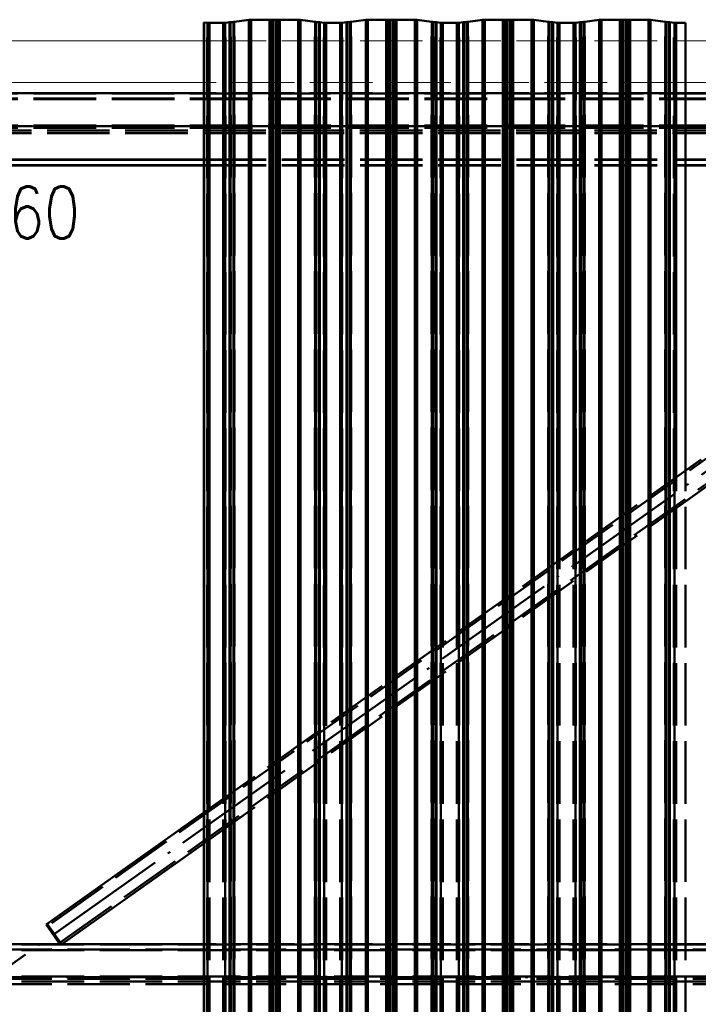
# Paper-space layout 'Layout1' of a CAD drawing. Extents: x -2 to 1033, y -36 to 596.
# Tile 91 of 126: x 532 to 565, y 473 to 520. Entities that reach past the tile are written whole.
import ezdxf

# ---------------------------------------------------------------- set-up
doc = ezdxf.new("R2010")
doc.units = 0
for name, pattern in [('ACAD_ISO02W100', [15, 12, -3]), ('ACAD_ISO04W100', [30.5, 24, -3, 0.5, -3]), ('HP_01_CER_B', [8, 5, -1, 1, -1])]:
    doc.linetypes.add(name, pattern=pattern)
for name, color, linetype, lineweight in [('SS_OSY_025', 7, 'HP_01_CER_B', 25), ('SS_PODKLADY_PANELY', 9, 'CONTINUOUS', 13), ('SS_POPIS_PROFILU', 13, 'CONTINUOUS', 25), ('SS_VAZNICE', 123, 'CONTINUOUS', 50), ('SS_ZTUŽENÍ STŘECHA', 211, 'CONTINUOUS', 50)]:
    doc.layers.add(name, color=color, linetype=linetype, lineweight=lineweight)
doc.layers.add('SS_PLECHY', color=7, linetype='CONTINUOUS', lineweight=50, true_color=0xb47846)
doc.styles.add('romans.shx', font='romans.shx', dxfattribs={"height": 5})

psp = doc.layouts.get("Layout1")

# ---------------------------------------------------------------- linework, layer by layer
at = {"layer": 'SS_OSY_025', "linetype": 'ACAD_ISO04W100', "ltscale": 0.25}
psp.add_line((346.5181, 514.9378), (606.5483, 514.9378), dxfattribs=at)
at = {"layer": 'SS_PLECHY', "color": 5, "linetype": 'Continuous', "ltscale": 0.25}
for p, q in [((543.287, 520.0449), (542.5803, 519.9446)), ((543.287, 520.0449), (543.287, 430.0889)), ((544.2735, 520.0504), (543.3955, 520.0504)), ((543.3955, 520.0504), (543.3955, 430.0943)), ((544.2735, 520.0504), (544.2735, 430.0943)), ((544.4583, 520.041), (544.3475, 520.0482)), ((544.3475, 520.0482), (544.3475, 430.0922)), ((544.4583, 520.041), (544.4583, 430.085)), ((544.6944, 520.0482), (544.5836, 520.041)), ((544.5836, 520.041), (544.5836, 430.085)), ((544.6944, 520.0482), (544.6944, 430.0922)), ((545.6464, 520.0504), (544.7685, 520.0504)), ((544.7685, 520.0504), (544.7685, 430.0943)), ((545.6464, 520.0504), (545.6464, 430.0943)), ((546.4616, 519.9446), (545.7549, 520.0449)), ((545.7549, 520.0449), (545.7549, 430.0889)), ((548.885, 520.0449), (548.1783, 519.9446)), ((548.885, 520.0449), (548.885, 430.0889)), ((549.8715, 520.0504), (548.9935, 520.0504)), ((548.9935, 520.0504), (548.9935, 430.0943)), ((549.8715, 520.0504), (549.8715, 430.0943)), ((550.0563, 520.041), (549.9455, 520.0482)), ((549.9455, 520.0482), (549.9455, 430.0922)), ((550.0563, 520.041), (550.0563, 430.085)), ((550.2924, 520.0482), (550.1816, 520.041)), ((550.1816, 520.041), (550.1816, 430.085)), ((550.2924, 520.0482), (550.2924, 430.0922)), ((551.2444, 520.0504), (550.3665, 520.0504)), ((550.3665, 520.0504), (550.3665, 430.0943)), ((551.2444, 520.0504), (551.2444, 430.0943)), ((552.0596, 519.9446), (551.3529, 520.0449)), ((551.3529, 520.0449), (551.3529, 430.0889)), ((554.483, 520.0449), (553.7763, 519.9446)), ((554.483, 520.0449), (554.483, 430.0889)), ((555.4695, 520.0504), (554.5915, 520.0504)), ((554.5915, 520.0504), (554.5915, 430.0943)), ((555.4695, 520.0504), (555.4695, 430.0943)), ((555.6543, 520.041), (555.5435, 520.0482)), ((555.5435, 520.0482), (555.5435, 430.0922)), ((555.6543, 520.041), (555.6543, 430.085)), ((555.8904, 520.0482), (555.7796, 520.041)), ((555.7796, 520.041), (555.7796, 430.085)), ((555.8904, 520.0482), (555.8904, 430.0922)), ((556.8424, 520.0504), (555.9645, 520.0504)), ((555.9645, 520.0504), (555.9645, 430.0943)), ((556.8424, 520.0504), (556.8424, 430.0943)), ((557.6576, 519.9446), (556.9509, 520.0449)), ((556.9509, 520.0449), (556.9509, 430.0889)), ((560.081, 520.0449), (559.3743, 519.9446)), ((560.081, 520.0449), (560.081, 430.0889)), ((561.0675, 520.0504), (560.1895, 520.0504)), ((560.1895, 520.0504), (560.1895, 430.0943)), ((561.0675, 520.0504), (561.0675, 430.0943)), ((561.2523, 520.041), (561.1415, 520.0482)), ((561.1415, 520.0482), (561.1415, 430.0922)), ((561.2523, 520.041), (561.2523, 430.085)), ((561.4884, 520.0482), (561.3776, 520.041)), ((561.3776, 520.041), (561.3776, 430.085)), ((561.4884, 520.0482), (561.4884, 430.0922)), ((562.4404, 520.0504), (561.5625, 520.0504)), ((561.5625, 520.0504), (561.5625, 430.0943)), ((562.4404, 520.0504), (562.4404, 430.0943)), ((563.2556, 519.9446), (562.5489, 520.0449)), ((562.5489, 520.0449), (562.5489, 430.0889)), ((541.1323, 519.9235), (541.1156, 519.9224)), ((541.1156, 519.9224), (541.1156, 429.9664)), ((541.2947, 519.9004), (541.1323, 519.9235)), ((541.1323, 519.9235), (541.1323, 429.9674)), ((541.2947, 519.9004), (541.2947, 429.9443)), ((542.0574, 519.8958), (541.3865, 519.8958)), ((541.3865, 482.207), (541.3865, 519.8958)), ((542.0574, 482.6833), (542.0574, 519.8958)), ((542.3609, 519.9305), (542.1492, 519.9004)), ((542.1492, 519.9004), (542.1492, 429.9443)), ((542.3609, 519.9305), (542.3609, 429.9744)), ((542.5406, 519.9412), (542.4079, 519.9345)), ((542.4079, 519.9345), (542.4079, 429.9784)), ((542.5406, 519.9412), (542.5406, 429.9851)), ((542.5803, 519.9446), (542.5803, 429.9885)), ((546.4616, 519.9446), (546.4616, 429.9885)), ((546.634, 519.9345), (546.5014, 519.9412)), ((546.5014, 519.9412), (546.5014, 429.9851)), ((546.634, 519.9345), (546.634, 429.9784)), ((546.8927, 519.9004), (546.681, 519.9305)), ((546.681, 519.9305), (546.681, 429.9744)), ((546.8927, 519.9004), (546.8927, 429.9443)), ((547.6554, 519.8958), (546.9845, 519.8958)), ((546.9845, 486.1811), (546.9845, 519.8958)), ((547.6554, 486.6573), (547.6554, 519.8958)), ((547.9589, 519.9305), (547.7472, 519.9004)), ((547.7472, 519.9004), (547.7472, 429.9443)), ((547.9589, 519.9305), (547.9589, 429.9744)), ((548.1386, 519.9412), (548.0059, 519.9345)), ((548.0059, 519.9345), (548.0059, 429.9784)), ((548.1386, 519.9412), (548.1386, 429.9851)), ((548.1783, 519.9446), (548.1783, 429.9885)), ((552.0596, 519.9446), (552.0596, 429.9885)), ((552.232, 519.9345), (552.0994, 519.9412)), ((552.0994, 519.9412), (552.0994, 429.9851)), ((552.232, 519.9345), (552.232, 429.9784)), ((552.4907, 519.9004), (552.279, 519.9305)), ((552.279, 519.9305), (552.279, 429.9744)), ((552.4907, 519.9004), (552.4907, 429.9443)), ((553.2534, 519.8958), (552.5825, 519.8958)), ((552.5825, 490.1551), (552.5825, 519.8958)), ((553.2534, 490.6314), (553.2534, 519.8958)), ((553.5569, 519.9305), (553.3452, 519.9004)), ((553.3452, 519.9004), (553.3452, 429.9443)), ((553.5569, 519.9305), (553.5569, 429.9744)), ((553.7366, 519.9412), (553.6039, 519.9345)), ((553.6039, 519.9345), (553.6039, 429.9784)), ((553.7366, 519.9412), (553.7366, 429.9851)), ((553.7763, 519.9446), (553.7763, 429.9885)), ((557.6576, 519.9446), (557.6576, 429.9885)), ((557.83, 519.9345), (557.6974, 519.9412)), ((557.6974, 519.9412), (557.6974, 429.9851)), ((557.83, 519.9345), (557.83, 429.9784)), ((558.0887, 519.9004), (557.877, 519.9305)), ((557.877, 519.9305), (557.877, 429.9744)), ((558.0887, 519.9004), (558.0887, 429.9443)), ((558.8514, 519.8958), (558.1805, 519.8958)), ((558.1805, 494.1292), (558.1805, 519.8958)), ((558.8514, 494.6054), (558.8514, 519.8958)), ((559.1549, 519.9305), (558.9432, 519.9004)), ((558.9432, 519.9004), (558.9432, 429.9443)), ((559.1549, 519.9305), (559.1549, 429.9744)), ((559.3346, 519.9412), (559.2019, 519.9345)), ((559.2019, 519.9345), (559.2019, 429.9784)), ((559.3346, 519.9412), (559.3346, 429.9851)), ((559.3743, 519.9446), (559.3743, 429.9885)), ((563.2556, 519.9446), (563.2556, 429.9885)), ((563.428, 519.9345), (563.2954, 519.9412)), ((563.2954, 519.9412), (563.2954, 429.9851)), ((563.428, 519.9345), (563.428, 429.9784)), ((563.6867, 519.9004), (563.475, 519.9305)), ((563.475, 519.9305), (563.475, 429.9744)), ((563.6867, 519.9004), (563.6867, 429.9443)), ((564.214, 519.8958), (563.7785, 519.8958)), ((563.7785, 498.1032), (563.7785, 519.8958)), ((564.214, 498.4123), (564.214, 519.8958))]:
    psp.add_line(p, q, dxfattribs=at)
at = {"layer": 'SS_PLECHY', "color": 5, "linetype": 'ACAD_ISO02W100', "ltscale": 0.25}
for p, q in [((543.3037, 520.0439), (542.597, 519.9436)), ((543.3037, 430.0878), (543.3037, 520.0439)), ((544.2735, 520.0485), (543.3955, 520.0485)), ((544.447, 520.0395), (544.3361, 520.0467)), ((544.3361, 430.0906), (544.3361, 520.0467)), ((544.447, 430.0834), (544.447, 520.0395)), ((544.7058, 520.0467), (544.595, 520.0395)), ((544.595, 430.0834), (544.595, 520.0395)), ((544.7058, 430.0906), (544.7058, 520.0467)), ((545.6464, 520.0485), (544.7685, 520.0485)), ((546.4449, 519.9436), (545.7382, 520.0439)), ((545.7382, 430.0878), (545.7382, 520.0439)), ((548.9017, 520.0439), (548.195, 519.9436)), ((548.9017, 430.0878), (548.9017, 520.0439)), ((549.8715, 520.0485), (548.9935, 520.0485)), ((550.045, 520.0395), (549.9341, 520.0467)), ((549.9341, 430.0906), (549.9341, 520.0467)), ((550.045, 430.0834), (550.045, 520.0395)), ((550.3038, 520.0467), (550.193, 520.0395)), ((550.193, 430.0834), (550.193, 520.0395)), ((550.3038, 430.0906), (550.3038, 520.0467)), ((551.2444, 520.0485), (550.3665, 520.0485)), ((552.0429, 519.9436), (551.3362, 520.0439)), ((551.3362, 430.0878), (551.3362, 520.0439)), ((554.4997, 520.0439), (553.793, 519.9436)), ((554.4997, 430.0878), (554.4997, 520.0439)), ((555.4695, 520.0485), (554.5915, 520.0485)), ((555.643, 520.0395), (555.5321, 520.0467)), ((555.5321, 430.0906), (555.5321, 520.0467)), ((555.643, 430.0834), (555.643, 520.0395)), ((555.9018, 520.0467), (555.791, 520.0395)), ((555.791, 430.0834), (555.791, 520.0395)), ((555.9018, 430.0906), (555.9018, 520.0467)), ((556.8424, 520.0485), (555.9645, 520.0485)), ((557.6409, 519.9436), (556.9342, 520.0439)), ((556.9342, 430.0878), (556.9342, 520.0439)), ((560.0977, 520.0439), (559.391, 519.9436)), ((560.0977, 430.0878), (560.0977, 520.0439)), ((561.0675, 520.0485), (560.1895, 520.0485)), ((561.241, 520.0395), (561.1301, 520.0467)), ((561.1301, 430.0906), (561.1301, 520.0467)), ((561.241, 430.0834), (561.241, 520.0395)), ((561.4998, 520.0467), (561.389, 520.0395)), ((561.389, 430.0834), (561.389, 520.0395)), ((561.4998, 430.0906), (561.4998, 520.0467)), ((562.4404, 520.0485), (561.5625, 520.0485)), ((563.2389, 519.9436), (562.5322, 520.0439)), ((562.5322, 430.0878), (562.5322, 520.0439)), ((541.278, 519.8994), (541.1156, 519.9224)), ((541.278, 429.9433), (541.278, 519.8994)), ((542.0574, 519.8939), (541.3865, 519.8939)), ((542.3776, 519.9295), (542.1659, 519.8994)), ((542.1659, 429.9433), (542.1659, 519.8994)), ((542.3776, 429.9734), (542.3776, 519.9295)), ((542.55, 519.9395), (542.4174, 519.9329)), ((542.4174, 429.9768), (542.4174, 519.9329)), ((542.55, 429.9835), (542.55, 519.9395)), ((542.597, 429.9875), (542.597, 519.9436)), ((546.4449, 429.9875), (546.4449, 519.9436)), ((546.6246, 519.9329), (546.4919, 519.9395)), ((546.4919, 429.9835), (546.4919, 519.9395)), ((546.6246, 429.9768), (546.6246, 519.9329)), ((546.876, 519.8994), (546.6643, 519.9295)), ((546.6643, 429.9734), (546.6643, 519.9295)), ((546.876, 429.9433), (546.876, 519.8994)), ((547.6554, 519.8939), (546.9845, 519.8939)), ((547.9756, 519.9295), (547.7639, 519.8994)), ((547.7639, 429.9433), (547.7639, 519.8994)), ((547.9756, 429.9734), (547.9756, 519.9295)), ((548.148, 519.9395), (548.0154, 519.9329)), ((548.0154, 429.9768), (548.0154, 519.9329)), ((548.148, 429.9835), (548.148, 519.9395)), ((548.195, 429.9875), (548.195, 519.9436)), ((552.0429, 429.9875), (552.0429, 519.9436)), ((552.2226, 519.9329), (552.0899, 519.9395)), ((552.0899, 429.9835), (552.0899, 519.9395)), ((552.2226, 429.9768), (552.2226, 519.9329)), ((552.474, 519.8994), (552.2623, 519.9295)), ((552.2623, 429.9734), (552.2623, 519.9295)), ((552.474, 429.9433), (552.474, 519.8994)), ((553.2534, 519.8939), (552.5825, 519.8939)), ((553.5736, 519.9295), (553.3619, 519.8994)), ((553.3619, 429.9433), (553.3619, 519.8994)), ((553.5736, 429.9734), (553.5736, 519.9295)), ((553.746, 519.9395), (553.6134, 519.9329)), ((553.6134, 429.9768), (553.6134, 519.9329)), ((553.746, 429.9835), (553.746, 519.9395)), ((553.793, 429.9875), (553.793, 519.9436)), ((557.6409, 429.9875), (557.6409, 519.9436)), ((557.8206, 519.9329), (557.6879, 519.9395)), ((557.6879, 429.9835), (557.6879, 519.9395)), ((557.8206, 429.9768), (557.8206, 519.9329)), ((558.072, 519.8994), (557.8603, 519.9295)), ((557.8603, 429.9734), (557.8603, 519.9295)), ((558.072, 429.9433), (558.072, 519.8994)), ((558.8514, 519.8939), (558.1805, 519.8939)), ((559.1716, 519.9295), (558.9599, 519.8994)), ((558.9599, 429.9433), (558.9599, 519.8994)), ((559.1716, 429.9734), (559.1716, 519.9295)), ((559.344, 519.9395), (559.2114, 519.9329)), ((559.2114, 429.9768), (559.2114, 519.9329)), ((559.344, 429.9835), (559.344, 519.9395)), ((559.391, 429.9875), (559.391, 519.9436)), ((563.2389, 429.9875), (563.2389, 519.9436)), ((563.4186, 519.9329), (563.2859, 519.9395)), ((563.2859, 429.9835), (563.2859, 519.9395)), ((563.4186, 429.9768), (563.4186, 519.9329)), ((563.67, 519.8994), (563.4583, 519.9295)), ((563.4583, 429.9734), (563.4583, 519.9295)), ((563.67, 429.9433), (563.67, 519.8994)), ((564.214, 519.8939), (563.7785, 519.8939)), ((564.214, 429.9397), (564.214, 498.4123)), ((563.7785, 429.9378), (563.7785, 498.1032)), ((558.8514, 429.9378), (558.8514, 494.6054)), ((558.1805, 429.9378), (558.1805, 494.1292)), ((553.2534, 429.9378), (553.2534, 490.6314)), ((552.5825, 429.9378), (552.5825, 490.1551)), ((547.6554, 429.9378), (547.6554, 486.6573)), ((546.9845, 429.9378), (546.9845, 486.1811)), ((542.0574, 429.9378), (542.0574, 482.6833)), ((541.3865, 429.9378), (541.3865, 482.207))]:
    psp.add_line(p, q, dxfattribs=at)
at = {"layer": 'SS_PLECHY', "color": 5, "linetype": 'Continuous', "ltscale": 0.25, "extrusion": (-1.57098e-11, -0.9956, 0.093704)}
psp.add_arc((543.3955, 48.7294, -517.7501), 0.13, 90, 146.57519, dxfattribs=at)
at = {"layer": 'SS_PLECHY', "color": 5, "linetype": 'ACAD_ISO02W100', "ltscale": 0.25, "extrusion": (-9.5879e-12, -0.9956, 0.093704)}
psp.add_arc((543.3955, 48.7294, -517.7501), 0.11, 90, 146.57519, dxfattribs=at)
at = {"layer": 'SS_PLECHY', "color": 5, "linetype": 'Continuous', "ltscale": 0.25, "extrusion": (5.61168e-12, -0.9956, 0.093704)}
psp.add_arc((544.2735, 48.7294, -517.7501), 0.13, 55.29912, 90, dxfattribs=at)
at = {"layer": 'SS_PLECHY', "color": 5, "linetype": 'ACAD_ISO02W100', "ltscale": 0.25, "extrusion": (5.70523e-12, -0.9956, 0.093704)}
psp.add_arc((544.2735, 48.7294, -517.7501), 0.11, 55.29912, 90, dxfattribs=at)
at = {"layer": 'SS_PLECHY', "color": 5, "linetype": 'ACAD_ISO02W100', "ltscale": 0.25, "extrusion": (-5.34587e-12, 0.9956, -0.093704)}
psp.add_arc((-544.521, 48.7305, 517.7614), 0.13, 235.29912, 304.70088, dxfattribs=at)
at = {"layer": 'SS_PLECHY', "color": 5, "linetype": 'Continuous', "ltscale": 0.25, "extrusion": (6.53874e-12, 0.9956, -0.093704)}
psp.add_arc((-544.521, 48.7305, 517.7614), 0.11, 235.29912, 304.70088, dxfattribs=at)
at = {"layer": 'SS_PLECHY', "color": 5, "linetype": 'Continuous', "ltscale": 0.25, "extrusion": (-5.4335e-12, -0.9956, 0.093704)}
psp.add_arc((544.7685, 48.7294, -517.7501), 0.13, 90, 124.70088, dxfattribs=at)
at = {"layer": 'SS_PLECHY', "color": 5, "linetype": 'ACAD_ISO02W100', "ltscale": 0.25, "extrusion": (-5.55033e-12, -0.9956, 0.093704)}
psp.add_arc((544.7685, 48.7294, -517.7501), 0.11, 90, 124.70088, dxfattribs=at)
at = {"layer": 'SS_PLECHY', "color": 5, "linetype": 'Continuous', "ltscale": 0.25, "extrusion": (6.26157e-12, -0.9956, 0.093704)}
psp.add_arc((545.6464, 48.7294, -517.7501), 0.13, 33.42481, 90, dxfattribs=at)
at = {"layer": 'SS_PLECHY', "color": 5, "linetype": 'ACAD_ISO02W100', "ltscale": 0.25, "extrusion": (1.44997e-11, -0.9956, 0.093704)}
psp.add_arc((545.6464, 48.7294, -517.7501), 0.11, 33.42481, 90, dxfattribs=at)
at = {"layer": 'SS_PLECHY', "color": 5, "linetype": 'Continuous', "ltscale": 0.25, "extrusion": (-8.48823e-12, -0.9956, 0.093704)}
psp.add_arc((548.9935, 48.7294, -517.7501), 0.13, 90, 146.57519, dxfattribs=at)
at = {"layer": 'SS_PLECHY', "color": 5, "linetype": 'ACAD_ISO02W100', "ltscale": 0.25, "extrusion": (-5.04859e-12, -0.9956, 0.093704)}
psp.add_arc((548.9935, 48.7294, -517.7501), 0.11, 90, 146.57519, dxfattribs=at)
at = {"layer": 'SS_PLECHY', "color": 5, "linetype": 'Continuous', "ltscale": 0.25, "extrusion": (2.8016e-12, -0.9956, 0.093704)}
psp.add_arc((549.8715, 48.7294, -517.7501), 0.13, 55.29912, 90, dxfattribs=at)
at = {"layer": 'SS_PLECHY', "color": 5, "linetype": 'ACAD_ISO02W100', "ltscale": 0.25, "extrusion": (2.38421e-12, -0.9956, 0.093704)}
psp.add_arc((549.8715, 48.7294, -517.7501), 0.11, 55.29912, 90, dxfattribs=at)
at = {"layer": 'SS_PLECHY', "color": 5, "linetype": 'ACAD_ISO02W100', "ltscale": 0.25, "extrusion": (-2.63716e-12, 0.9956, -0.093704)}
psp.add_arc((-550.119, 48.7305, 517.7614), 0.13, 235.29912, 304.70088, dxfattribs=at)
at = {"layer": 'SS_PLECHY', "color": 5, "linetype": 'Continuous', "ltscale": 0.25, "extrusion": (3.42886e-12, 0.9956, -0.093704)}
psp.add_arc((-550.119, 48.7305, 517.7614), 0.11, 235.29912, 304.70088, dxfattribs=at)
at = {"layer": 'SS_PLECHY', "color": 5, "linetype": 'Continuous', "ltscale": 0.25, "extrusion": (-1.91477e-12, -0.9956, 0.093704)}
psp.add_arc((550.3665, 48.7294, -517.7501), 0.13, 90, 124.70088, dxfattribs=at)
at = {"layer": 'SS_PLECHY', "color": 5, "linetype": 'ACAD_ISO02W100', "ltscale": 0.25, "extrusion": (-2.76961e-12, -0.9956, 0.093704)}
psp.add_arc((550.3665, 48.7294, -517.7501), 0.11, 90, 124.70088, dxfattribs=at)
at = {"layer": 'SS_PLECHY', "color": 5, "linetype": 'Continuous', "ltscale": 0.25, "extrusion": (2.53601e-12, -0.9956, 0.093704)}
psp.add_arc((551.2444, 48.7294, -517.7501), 0.13, 33.42481, 90, dxfattribs=at)
at = {"layer": 'SS_PLECHY', "color": 5, "linetype": 'ACAD_ISO02W100', "ltscale": 0.25, "extrusion": (6.22165e-12, -0.9956, 0.093704)}
psp.add_arc((551.2444, 48.7294, -517.7501), 0.11, 33.42481, 90, dxfattribs=at)
at = {"layer": 'SS_PLECHY', "color": 5, "linetype": 'Continuous', "ltscale": 0.25, "extrusion": (-1.2565e-12, -0.9956, 0.093704)}
psp.add_arc((554.5915, 48.7294, -517.7501), 0.13, 90, 146.57519, dxfattribs=at)
at = {"layer": 'SS_PLECHY', "color": 5, "linetype": 'ACAD_ISO02W100', "ltscale": 0.25, "extrusion": (-5.09271e-13, -0.9956, 0.093704)}
psp.add_arc((554.5915, 48.7294, -517.7501), 0.11, 90, 146.57519, dxfattribs=at)
at = {"layer": 'SS_PLECHY', "color": 5, "linetype": 'Continuous', "ltscale": 0.25, "extrusion": (-9.96647e-14, -0.9956, 0.093704)}
psp.add_arc((555.4695, 48.7294, -517.7501), 0.13, 55.29912, 90, dxfattribs=at)
at = {"layer": 'SS_PLECHY', "color": 5, "linetype": 'ACAD_ISO02W100', "ltscale": 0.25, "extrusion": (-9.36809e-13, -0.9956, 0.093704)}
psp.add_arc((555.4695, 48.7294, -517.7501), 0.11, 55.29912, 90, dxfattribs=at)
at = {"layer": 'SS_PLECHY', "color": 5, "linetype": 'ACAD_ISO02W100', "ltscale": 0.25, "extrusion": (6.57292e-14, 0.9956, -0.093704)}
psp.add_arc((-555.717, 48.7305, 517.7614), 0.13, 235.29912, 304.70088, dxfattribs=at)
at = {"layer": 'SS_PLECHY', "color": 5, "linetype": 'Continuous', "ltscale": 0.25, "extrusion": (1.30846e-13, 0.9956, -0.093704)}
psp.add_arc((-555.717, 48.7305, 517.7614), 0.11, 235.29912, 304.70088, dxfattribs=at)
at = {"layer": 'SS_PLECHY', "color": 5, "linetype": 'Continuous', "ltscale": 0.25, "extrusion": (1.68071e-13, -0.9956, 0.093704)}
psp.add_arc((555.9645, 48.7294, -517.7501), 0.13, 90, 124.70088, dxfattribs=at)
at = {"layer": 'SS_PLECHY', "color": 5, "linetype": 'ACAD_ISO02W100', "ltscale": 0.25, "extrusion": (4.93057e-13, -0.9956, 0.093704)}
psp.add_arc((555.9645, 48.7294, -517.7501), 0.11, 90, 124.70088, dxfattribs=at)
at = {"layer": 'SS_PLECHY', "color": 5, "linetype": 'Continuous', "ltscale": 0.25, "extrusion": (-1.30496e-12, -0.9956, 0.093704)}
psp.add_arc((556.8424, 48.7294, -517.7501), 0.13, 33.42481, 90, dxfattribs=at)
at = {"layer": 'SS_PLECHY', "color": 5, "linetype": 'ACAD_ISO02W100', "ltscale": 0.25, "extrusion": (-2.3129e-12, -0.9956, 0.093704)}
psp.add_arc((556.8424, 48.7294, -517.7501), 0.11, 33.42481, 90, dxfattribs=at)
at = {"layer": 'SS_PLECHY', "color": 5, "linetype": 'Continuous', "ltscale": 0.25, "extrusion": (6.94687e-12, -0.9956, 0.093704)}
psp.add_arc((560.1895, 48.7294, -517.7501), 0.13, 90, 146.57519, dxfattribs=at)
at = {"layer": 'SS_PLECHY', "color": 5, "linetype": 'ACAD_ISO02W100', "ltscale": 0.25, "extrusion": (4.17285e-12, -0.9956, 0.093704)}
psp.add_arc((560.1895, 48.7294, -517.7501), 0.11, 90, 146.57519, dxfattribs=at)
at = {"layer": 'SS_PLECHY', "color": 5, "linetype": 'Continuous', "ltscale": 0.25, "extrusion": (-2.99681e-12, -0.9956, 0.093704)}
psp.add_arc((561.0675, 48.7294, -517.7501), 0.13, 55.29912, 90, dxfattribs=at)
at = {"layer": 'SS_PLECHY', "color": 5, "linetype": 'ACAD_ISO02W100', "ltscale": 0.25, "extrusion": (-3.89005e-12, -0.9956, 0.093704)}
psp.add_arc((561.0675, 48.7294, -517.7501), 0.11, 55.29912, 90, dxfattribs=at)
at = {"layer": 'SS_PLECHY', "color": 5, "linetype": 'ACAD_ISO02W100', "ltscale": 0.25, "extrusion": (3.17149e-12, 0.9956, -0.093704)}
psp.add_arc((-561.315, 48.7305, 517.7614), 0.13, 235.29912, 304.70088, dxfattribs=at)
at = {"layer": 'SS_PLECHY', "color": 5, "linetype": 'Continuous', "ltscale": 0.25, "extrusion": (-3.63006e-12, 0.9956, -0.093704)}
psp.add_arc((-561.315, 48.7305, 517.7614), 0.11, 235.29912, 304.70088, dxfattribs=at)
at = {"layer": 'SS_PLECHY', "color": 5, "linetype": 'Continuous', "ltscale": 0.25, "extrusion": (3.25795e-12, -0.9956, 0.093704)}
psp.add_arc((561.5625, 48.7294, -517.7501), 0.13, 90, 124.70088, dxfattribs=at)
at = {"layer": 'SS_PLECHY', "color": 5, "linetype": 'ACAD_ISO02W100', "ltscale": 0.25, "extrusion": (4.24589e-12, -0.9956, 0.093704)}
psp.add_arc((561.5625, 48.7294, -517.7501), 0.11, 90, 124.70088, dxfattribs=at)
at = {"layer": 'SS_PLECHY', "color": 5, "linetype": 'Continuous', "ltscale": 0.25, "extrusion": (-5.14592e-12, -0.9956, 0.093704)}
psp.add_arc((562.4404, 48.7294, -517.7501), 0.13, 33.42481, 90, dxfattribs=at)
at = {"layer": 'SS_PLECHY', "color": 5, "linetype": 'ACAD_ISO02W100', "ltscale": 0.25, "extrusion": (-1.08474e-11, -0.9956, 0.093704)}
psp.add_arc((562.4404, 48.7294, -517.7501), 0.11, 33.42481, 90, dxfattribs=at)
at = {"layer": 'SS_PLECHY', "color": 5, "linetype": 'ACAD_ISO02W100', "ltscale": 0.25, "extrusion": (6.64393e-12, 0.9956, -0.093704)}
psp.add_arc((-541.3865, 48.717, 517.6186), 0.13, 270, 326.57519, dxfattribs=at)
at = {"layer": 'SS_PLECHY', "color": 5, "linetype": 'Continuous', "ltscale": 0.25, "extrusion": (1.4419e-11, 0.9956, -0.093704)}
psp.add_arc((-541.3865, 48.717, 517.6186), 0.11, 270, 326.57519, dxfattribs=at)
at = {"layer": 'SS_PLECHY', "color": 5, "linetype": 'Continuous', "ltscale": 0.25, "extrusion": (-7.35096e-12, 0.9956, -0.093704)}
psp.add_arc((-542.0574, 48.717, 517.6186), 0.11, 213.42481, 270, dxfattribs=at)
at = {"layer": 'SS_PLECHY', "color": 5, "linetype": 'ACAD_ISO02W100', "ltscale": 0.25, "extrusion": (-1.16007e-11, 0.9956, -0.093704)}
psp.add_arc((-542.0574, 48.717, 517.6186), 0.13, 213.42481, 270, dxfattribs=at)
at = {"layer": 'SS_PLECHY', "color": 5, "linetype": 'Continuous', "ltscale": 0.25, "extrusion": (-1.22691e-11, -0.9956, 0.093704)}
psp.add_arc((542.4694, 48.7187, -517.6362), 0.13, 118.264, 146.57519, dxfattribs=at)
at = {"layer": 'SS_PLECHY', "color": 5, "linetype": 'ACAD_ISO02W100', "ltscale": 0.25, "extrusion": (-1.11673e-11, -0.9956, 0.093704)}
psp.add_arc((542.4694, 48.7187, -517.6362), 0.11, 118.264, 146.57519, dxfattribs=at)
at = {"layer": 'SS_PLECHY', "color": 5, "linetype": 'Continuous', "ltscale": 0.25, "extrusion": (-1.12308e-11, 0.9956, -0.093704)}
psp.add_arc((-542.4885, 48.7212, 517.6626), 0.11, 213.42481, 241.736, dxfattribs=at)
at = {"layer": 'SS_PLECHY', "color": 5, "linetype": 'ACAD_ISO02W100', "ltscale": 0.25, "extrusion": (-1.2293e-11, 0.9956, -0.093704)}
psp.add_arc((-542.4885, 48.7212, 517.6626), 0.13, 213.42481, 241.736, dxfattribs=at)
at = {"layer": 'SS_PLECHY', "color": 5, "linetype": 'ACAD_ISO02W100', "ltscale": 0.25, "extrusion": (5.42099e-12, 0.9956, -0.093704)}
psp.add_arc((-546.5534, 48.7212, 517.6626), 0.13, 298.264, 326.57519, dxfattribs=at)
at = {"layer": 'SS_PLECHY', "color": 5, "linetype": 'Continuous', "ltscale": 0.25, "extrusion": (8.77537e-12, 0.9956, -0.093704)}
psp.add_arc((-546.5534, 48.7212, 517.6626), 0.11, 298.264, 326.57519, dxfattribs=at)
at = {"layer": 'SS_PLECHY', "color": 5, "linetype": 'ACAD_ISO02W100', "ltscale": 0.25, "extrusion": (7.89469e-12, -0.9956, 0.093704)}
psp.add_arc((546.5725, 48.7187, -517.6362), 0.11, 33.42481, 61.736, dxfattribs=at)
at = {"layer": 'SS_PLECHY', "color": 5, "linetype": 'Continuous', "ltscale": 0.25, "extrusion": (5.25188e-12, -0.9956, 0.093704)}
psp.add_arc((546.5725, 48.7187, -517.6362), 0.13, 33.42481, 61.736, dxfattribs=at)
at = {"layer": 'SS_PLECHY', "color": 5, "linetype": 'ACAD_ISO02W100', "ltscale": 0.25, "extrusion": (2.91839e-12, 0.9956, -0.093704)}
psp.add_arc((-546.9845, 48.717, 517.6186), 0.13, 270, 326.57519, dxfattribs=at)
at = {"layer": 'SS_PLECHY', "color": 5, "linetype": 'Continuous', "ltscale": 0.25, "extrusion": (6.14091e-12, 0.9956, -0.093704)}
psp.add_arc((-546.9845, 48.717, 517.6186), 0.11, 270, 326.57519, dxfattribs=at)
at = {"layer": 'SS_PLECHY', "color": 5, "linetype": 'Continuous', "ltscale": 0.25, "extrusion": (-2.81164e-12, 0.9956, -0.093704)}
psp.add_arc((-547.6554, 48.717, 517.6186), 0.11, 213.42481, 270, dxfattribs=at)
at = {"layer": 'SS_PLECHY', "color": 5, "linetype": 'ACAD_ISO02W100', "ltscale": 0.25, "extrusion": (-4.59612e-12, 0.9956, -0.093704)}
psp.add_arc((-547.6554, 48.717, 517.6186), 0.13, 213.42481, 270, dxfattribs=at)
at = {"layer": 'SS_PLECHY', "color": 5, "linetype": 'Continuous', "ltscale": 0.25, "extrusion": (-5.04756e-12, -0.9956, 0.093704)}
psp.add_arc((548.0674, 48.7187, -517.6362), 0.13, 118.264, 146.57519, dxfattribs=at)
at = {"layer": 'SS_PLECHY', "color": 5, "linetype": 'ACAD_ISO02W100', "ltscale": 0.25, "extrusion": (-3.55091e-12, -0.9956, 0.093704)}
psp.add_arc((548.0674, 48.7187, -517.6362), 0.11, 118.264, 146.57519, dxfattribs=at)
at = {"layer": 'SS_PLECHY', "color": 5, "linetype": 'Continuous', "ltscale": 0.25, "extrusion": (-4.62159e-12, 0.9956, -0.093704)}
psp.add_arc((-548.0865, 48.7212, 517.6626), 0.11, 213.42481, 241.736, dxfattribs=at)
at = {"layer": 'SS_PLECHY', "color": 5, "linetype": 'ACAD_ISO02W100', "ltscale": 0.25, "extrusion": (-5.02533e-12, 0.9956, -0.093704)}
psp.add_arc((-548.0865, 48.7212, 517.6626), 0.13, 213.42481, 241.736, dxfattribs=at)
at = {"layer": 'SS_PLECHY', "color": 5, "linetype": 'ACAD_ISO02W100', "ltscale": 0.25, "extrusion": (-1.39252e-13, 0.9956, -0.093704)}
psp.add_arc((-552.1514, 48.7212, 517.6626), 0.13, 298.264, 326.57519, dxfattribs=at)
at = {"layer": 'SS_PLECHY', "color": 5, "linetype": 'Continuous', "ltscale": 0.25, "extrusion": (2.954e-13, 0.9956, -0.093704)}
psp.add_arc((-552.1514, 48.7212, 517.6626), 0.11, 298.264, 326.57519, dxfattribs=at)
at = {"layer": 'SS_PLECHY', "color": 5, "linetype": 'ACAD_ISO02W100', "ltscale": 0.25, "extrusion": (-6.39856e-13, -0.9956, 0.093704)}
psp.add_arc((552.1705, 48.7187, -517.6362), 0.11, 33.42481, 61.736, dxfattribs=at)
at = {"layer": 'SS_PLECHY', "color": 5, "linetype": 'Continuous', "ltscale": 0.25, "extrusion": (-3.40557e-13, -0.9956, 0.093704)}
psp.add_arc((552.1705, 48.7187, -517.6362), 0.13, 33.42481, 61.736, dxfattribs=at)
at = {"layer": 'SS_PLECHY', "color": 5, "linetype": 'ACAD_ISO02W100', "ltscale": 0.25, "extrusion": (-8.07187e-13, 0.9956, -0.093704)}
psp.add_arc((-552.5825, 48.717, 517.6186), 0.13, 270, 326.57519, dxfattribs=at)
at = {"layer": 'SS_PLECHY', "color": 5, "linetype": 'Continuous', "ltscale": 0.25, "extrusion": (-1.48969e-12, 0.9956, -0.093704)}
psp.add_arc((-552.5825, 48.717, 517.6186), 0.11, 270, 326.57519, dxfattribs=at)
at = {"layer": 'SS_PLECHY', "color": 5, "linetype": 'Continuous', "ltscale": 0.25, "extrusion": (1.72768e-12, 0.9956, -0.093704)}
psp.add_arc((-553.2534, 48.717, 517.6186), 0.11, 213.42481, 270, dxfattribs=at)
at = {"layer": 'SS_PLECHY', "color": 5, "linetype": 'ACAD_ISO02W100', "ltscale": 0.25, "extrusion": (2.40845e-12, 0.9956, -0.093704)}
psp.add_arc((-553.2534, 48.717, 517.6186), 0.13, 213.42481, 270, dxfattribs=at)
at = {"layer": 'SS_PLECHY', "color": 5, "linetype": 'Continuous', "ltscale": 0.25, "extrusion": (1.91077e-12, -0.9956, 0.093704)}
psp.add_arc((553.6654, 48.7187, -517.6362), 0.13, 118.264, 146.57519, dxfattribs=at)
at = {"layer": 'SS_PLECHY', "color": 5, "linetype": 'ACAD_ISO02W100', "ltscale": 0.25, "extrusion": (2.66116e-12, -0.9956, 0.093704)}
psp.add_arc((553.6654, 48.7187, -517.6362), 0.11, 118.264, 146.57519, dxfattribs=at)
at = {"layer": 'SS_PLECHY', "color": 5, "linetype": 'Continuous', "ltscale": 0.25, "extrusion": (1.78908e-12, 0.9956, -0.093704)}
psp.add_arc((-553.6845, 48.7212, 517.6626), 0.11, 213.42481, 241.736, dxfattribs=at)
at = {"layer": 'SS_PLECHY', "color": 5, "linetype": 'ACAD_ISO02W100', "ltscale": 0.25, "extrusion": (1.43136e-12, 0.9956, -0.093704)}
psp.add_arc((-553.6845, 48.7212, 517.6626), 0.13, 213.42481, 241.736, dxfattribs=at)
at = {"layer": 'SS_PLECHY', "color": 5, "linetype": 'ACAD_ISO02W100', "ltscale": 0.25, "extrusion": (-5.56363e-12, 0.9956, -0.093704)}
psp.add_arc((-557.7494, 48.7212, 517.6626), 0.13, 298.264, 326.57519, dxfattribs=at)
at = {"layer": 'SS_PLECHY', "color": 5, "linetype": 'Continuous', "ltscale": 0.25, "extrusion": (-7.72627e-12, 0.9956, -0.093704)}
psp.add_arc((-557.7494, 48.7212, 517.6626), 0.11, 298.264, 326.57519, dxfattribs=at)
at = {"layer": 'SS_PLECHY', "color": 5, "linetype": 'ACAD_ISO02W100', "ltscale": 0.25, "extrusion": (-8.91796e-12, -0.9956, 0.093704)}
psp.add_arc((557.7685, 48.7187, -517.6362), 0.11, 33.42481, 61.736, dxfattribs=at)
at = {"layer": 'SS_PLECHY', "color": 5, "linetype": 'Continuous', "ltscale": 0.25, "extrusion": (-5.76497e-12, -0.9956, 0.093704)}
psp.add_arc((557.7685, 48.7187, -517.6362), 0.13, 33.42481, 61.736, dxfattribs=at)
at = {"layer": 'SS_PLECHY', "color": 5, "linetype": 'ACAD_ISO02W100', "ltscale": 0.25, "extrusion": (-4.65357e-12, 0.9956, -0.093704)}
psp.add_arc((-558.1805, 48.717, 517.6186), 0.13, 270, 326.57519, dxfattribs=at)
at = {"layer": 'SS_PLECHY', "color": 5, "linetype": 'Continuous', "ltscale": 0.25, "extrusion": (-1.00363e-11, 0.9956, -0.093704)}
psp.add_arc((-558.1805, 48.717, 517.6186), 0.11, 270, 326.57519, dxfattribs=at)
at = {"layer": 'SS_PLECHY', "color": 5, "linetype": 'Continuous', "ltscale": 0.25, "extrusion": (6.26058e-12, 0.9956, -0.093704)}
psp.add_arc((-558.8514, 48.717, 517.6186), 0.11, 213.42481, 270, dxfattribs=at)
at = {"layer": 'SS_PLECHY', "color": 5, "linetype": 'ACAD_ISO02W100', "ltscale": 0.25, "extrusion": (9.6402e-12, 0.9956, -0.093704)}
psp.add_arc((-558.8514, 48.717, 517.6186), 0.13, 213.42481, 270, dxfattribs=at)
at = {"layer": 'SS_PLECHY', "color": 5, "linetype": 'Continuous', "ltscale": 0.25, "extrusion": (8.96157e-12, -0.9956, 0.093704)}
psp.add_arc((559.2634, 48.7187, -517.6362), 0.13, 118.264, 146.57519, dxfattribs=at)
at = {"layer": 'SS_PLECHY', "color": 5, "linetype": 'ACAD_ISO02W100', "ltscale": 0.25, "extrusion": (9.27041e-12, -0.9956, 0.093704)}
psp.add_arc((559.2634, 48.7187, -517.6362), 0.11, 118.264, 146.57519, dxfattribs=at)
at = {"layer": 'SS_PLECHY', "color": 5, "linetype": 'Continuous', "ltscale": 0.25, "extrusion": (8.20906e-12, 0.9956, -0.093704)}
psp.add_arc((-559.2825, 48.7212, 517.6626), 0.11, 213.42481, 241.736, dxfattribs=at)
at = {"layer": 'SS_PLECHY', "color": 5, "linetype": 'ACAD_ISO02W100', "ltscale": 0.25, "extrusion": (8.4359e-12, 0.9956, -0.093704)}
psp.add_arc((-559.2825, 48.7212, 517.6626), 0.13, 213.42481, 241.736, dxfattribs=at)
at = {"layer": 'SS_PLECHY', "color": 5, "linetype": 'ACAD_ISO02W100', "ltscale": 0.25, "extrusion": (-1.04719e-11, 0.9956, -0.093704)}
psp.add_arc((-563.3474, 48.7212, 517.6626), 0.13, 298.264, 326.57519, dxfattribs=at)
at = {"layer": 'SS_PLECHY', "color": 5, "linetype": 'Continuous', "ltscale": 0.25, "extrusion": (-1.62608e-11, 0.9956, -0.093704)}
psp.add_arc((-563.3474, 48.7212, 517.6626), 0.11, 298.264, 326.57519, dxfattribs=at)
at = {"layer": 'SS_PLECHY', "color": 5, "linetype": 'ACAD_ISO02W100', "ltscale": 0.25, "extrusion": (-1.74645e-11, -0.9956, 0.093704)}
psp.add_arc((563.3665, 48.7187, -517.6362), 0.11, 33.42481, 61.736, dxfattribs=at)
at = {"layer": 'SS_PLECHY', "color": 5, "linetype": 'Continuous', "ltscale": 0.25, "extrusion": (-1.11572e-11, -0.9956, 0.093704)}
psp.add_arc((563.3665, 48.7187, -517.6362), 0.13, 33.42481, 61.736, dxfattribs=at)
at = {"layer": 'SS_PLECHY', "color": 5, "linetype": 'ACAD_ISO02W100', "ltscale": 0.25, "extrusion": (-8.60451e-12, 0.9956, -0.093704)}
psp.add_arc((-563.7785, 48.717, 517.6186), 0.13, 270, 326.57519, dxfattribs=at)
at = {"layer": 'SS_PLECHY', "color": 5, "linetype": 'Continuous', "ltscale": 0.25, "extrusion": (-1.85708e-11, 0.9956, -0.093704)}
psp.add_arc((-563.7785, 48.717, 517.6186), 0.11, 270, 326.57519, dxfattribs=at)
at = {"layer": 'SS_PODKLADY_PANELY', "color": 9, "linetype": 'Continuous', "ltscale": 0.25}
for p, q in [((402.5255, 519.0378), (541.1156, 519.0378)), ((564.214, 519.0378), (592.7288, 519.0378)), ((541.1156, 517.0378), (476.1288, 517.0378)), ((586.3288, 517.0378), (564.214, 517.0378))]:
    psp.add_line(p, q, dxfattribs=at)
at = {"layer": 'SS_PODKLADY_PANELY', "color": 9, "linetype": 'ACAD_ISO02W100', "ltscale": 0.25}
for p, q in [((541.1156, 519.0378), (564.214, 519.0378)), ((564.214, 517.0378), (541.1156, 517.0378))]:
    psp.add_line(p, q, dxfattribs=at)
at = {"layer": 'SS_VAZNICE', "color": 1, "linetype": 'Continuous', "ltscale": 0.25}
for p, q in [((541.1156, 516.5308), (473.6039, 516.5308)), ((588.4286, 516.5308), (564.214, 516.5308)), ((473.6039, 513.3449), (541.1156, 513.3449)), ((473.6039, 513.328), (541.1156, 513.328)), ((477.1868, 513.0769), (541.1156, 513.0769)), ((477.2105, 513.06), (541.1156, 513.06)), ((564.214, 513.3449), (588.4588, 513.3449)), ((564.214, 513.328), (588.4216, 513.328)), ((564.214, 513.0769), (584.8709, 513.0769)), ((564.214, 513.06), (584.8472, 513.06)), ((541.1156, 475.7112), (476.1289, 475.7112)), ((586.3288, 475.7112), (564.214, 475.7112))]:
    psp.add_line(p, q, dxfattribs=at)
at = {"layer": 'SS_VAZNICE', "color": 3, "linetype": 'ACAD_ISO02W100', "ltscale": 0.25}
for p, q in [((588.4588, 516.5139), (473.6039, 516.5139)), ((588.4588, 516.2628), (473.6039, 516.2628)), ((588.4588, 516.2459), (473.6039, 516.2459)), ((564.214, 516.5308), (541.1156, 516.5308)), ((588.4588, 514.9807), (473.6039, 514.9807)), ((588.4588, 514.8612), (473.6039, 514.8612)), ((473.6039, 514.7296), (588.4588, 514.7296)), ((473.6039, 514.6101), (588.4588, 514.6101)), ((541.1156, 513.3449), (564.214, 513.3449)), ((541.1156, 513.328), (564.214, 513.328)), ((541.1156, 513.0769), (564.214, 513.0769)), ((541.1156, 513.06), (564.214, 513.06)), ((476.1289, 475.6943), (586.3288, 475.6943)), ((564.214, 475.7112), (541.1156, 475.7112)), ((586.3288, 475.4432), (476.1289, 475.4432)), ((476.1289, 475.4263), (586.3288, 475.4263)), ((476.1289, 474.1611), (586.3288, 474.1611)), ((586.3288, 474.0416), (476.1289, 474.0416)), ((476.1289, 473.91), (586.3288, 473.91)), ((586.3288, 473.7905), (476.1289, 473.7905))]:
    psp.add_line(p, q, dxfattribs=at)
at = {"layer": 'SS_VAZNICE', "color": 7, "linetype": 'ACAD_ISO04W100', "ltscale": 0.25}
for p, q in [((473.5288, 514.9378), (588.5288, 514.9378)), ((473.5288, 474.1182), (588.5288, 474.1182))]:
    psp.add_line(p, q, dxfattribs=at)
at = {"layer": 'SS_ZTUŽENÍ STŘECHA', "color": 7, "linetype": 'ACAD_ISO04W100', "ltscale": 0.25}
psp.add_line((588.5288, 514.9378), (531.0288, 474.1182), dxfattribs=at)
at = {"layer": 'SS_ZTUŽENÍ STŘECHA', "color": 3, "linetype": 'ACAD_ISO02W100', "ltscale": 0.25}
for p, q in [((585.2032, 513.1901), (533.662, 476.6007)), ((541.1156, 482.0147), (585.1498, 513.2748)), ((534.2409, 475.7853), (585.7821, 512.3747)), ((541.1156, 480.5431), (564.214, 496.9407)), ((533.5553, 476.6476), (533.5598, 476.6508)), ((534.2201, 475.7112), (534.25, 475.6691)), ((534.25, 475.6691), (534.3093, 475.7112)), ((534.25, 475.6691), (534.3032, 475.7069)), ((534.3002, 475.7112), (534.3032, 475.7069)), ((534.3032, 475.7069), (534.3093, 475.7112))]:
    psp.add_line(p, q, dxfattribs=at)
at = {"layer": 'SS_ZTUŽENÍ STŘECHA', "color": 1, "linetype": 'Continuous', "ltscale": 0.25}
for p, q in [((564.214, 496.9407), (585.8444, 512.2963)), ((533.6086, 476.6854), (541.1156, 482.0147)), ((534.3093, 475.7112), (541.1156, 480.5431)), ((533.5598, 476.6508), (533.5553, 476.6476)), ((533.5553, 476.6476), (534.2201, 475.7112)), ((533.5598, 476.6508), (533.6086, 476.6854)), ((533.6086, 476.6854), (534.3002, 475.7112)), ((533.6177, 476.5692), (533.662, 476.6007)), ((533.6177, 476.5692), (534.1965, 475.7538)), ((533.662, 476.6007), (534.2409, 475.7853)), ((534.2409, 475.7853), (534.1965, 475.7538))]:
    psp.add_line(p, q, dxfattribs=at)

# ---------------------------------------------------------------- texts
at = {"layer": 'SS_POPIS_PROFILU', "color": 13, "style": 'romans.shx', "width": 0.8}
psp.add_text('HEA160', height=2.5, dxfattribs=at).set_placement((524.9825, 509.55))

doc.saveas('drawing.dxf')
